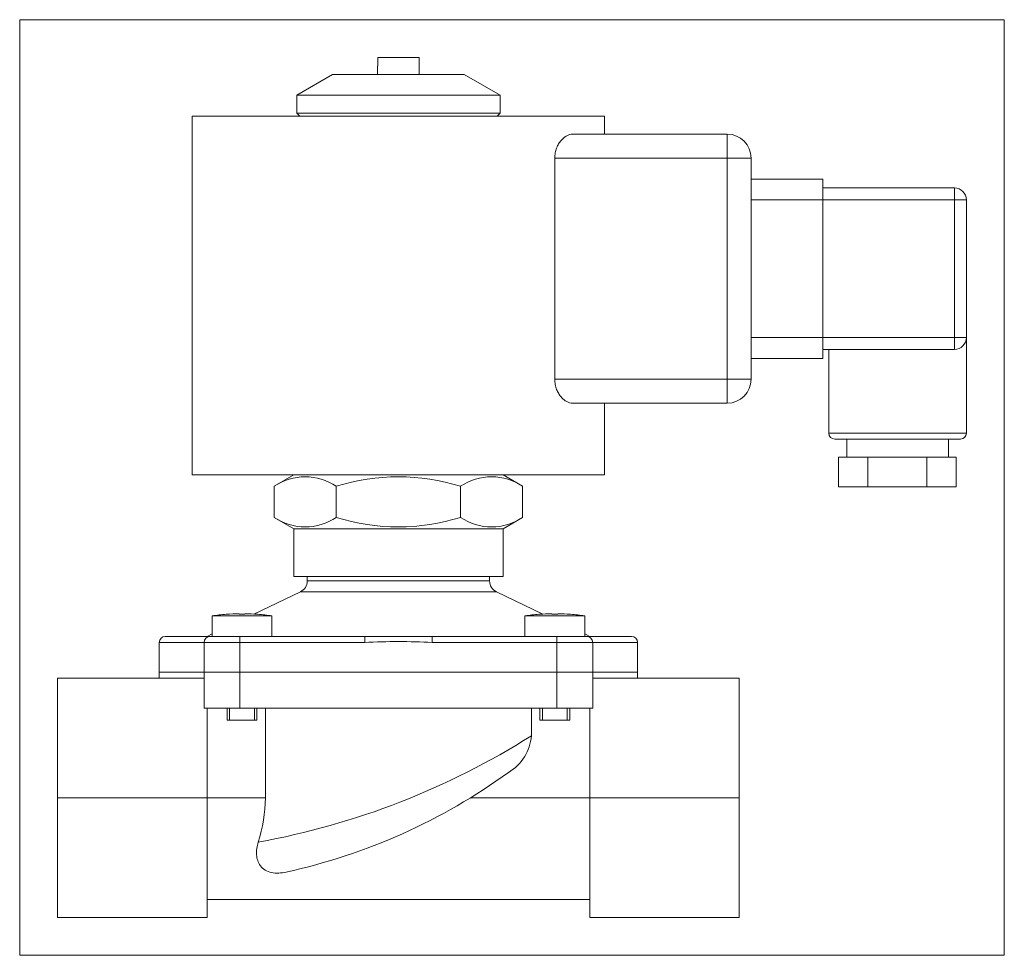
# Model space of a CAD drawing. Extents: x 0.85 to 7.34, y -0.17 to 5.99.
import ezdxf
from ezdxf.xclip import XClip

# ---------------------------------------------------------------- set-up
doc = ezdxf.new("R2010")
doc.units = 0
doc.header["$MEASUREMENT"] = 0
doc.header["$XCLIPFRAME"] = 2
doc.linetypes.add('HIDDEN2', pattern=[0.1875, 0.125, -0.0625])
doc.layers.get('0').update_dxf_attribs({"linetype": 'CONTINUOUS'})
for name, color, linetype in [('CEWKA_25', 7, 'CONTINUOUS'), ('KORPUS_MVPE_25', 7, 'CONTINUOUS'), ('W-008_WKRĘT_M4X1', 7, 'CONTINUOUS'), ('W-036M5X14KRZYŻ_', 7, 'CONTINUOUS'), ('WA_007_01_00_007', 7, 'CONTINUOUS'), ('WA_127_01_00_002', 7, 'CONTINUOUS'), ('WA_127_01_00_003', 7, 'CONTINUOUS')]:
    doc.layers.add(name, color=color, linetype=linetype)

# ---------------------------------------------------------------- blocks, each defined once
blk = doc.blocks.new('SE1')
at = {"layer": 'CEWKA_25', "color": 7, "linetype": 'CONTINUOUS', "lineweight": 0}
for p, q in [((1.989, 5.3526), (1.989, 2.9904)), ((1.989, 5.3526), (4.7055, 5.3526)), ((4.7055, 5.2344), (4.7055, 5.3526)), ((4.4937, 5.2344), (5.5126, 5.2344)), ((5.5126, 5.2344), (5.5126, 5.077)), ((4.3769, 3.6203), (4.3769, 5.077)), ((5.5126, 5.077), (4.3769, 5.077)), ((5.5126, 3.6203), (5.5126, 5.077)), ((5.6701, 5.077), (5.5126, 5.077)), ((5.6701, 5.077), (5.6701, 3.6203)), ((5.6701, 4.9392), (6.1425, 4.9392)), ((6.1425, 4.9392), (6.1425, 4.8014)), ((6.1425, 4.8801), (7.0087, 4.8801)), ((7.0087, 4.8801), (7.0087, 4.8014)), ((6.1425, 4.8014), (5.6701, 4.8014)), ((6.1425, 3.8959), (6.1425, 4.8014)), ((7.0087, 4.8014), (6.1425, 4.8014)), ((7.0874, 4.8014), (7.0087, 4.8014)), ((7.0087, 3.8959), (7.0087, 4.8014)), ((7.0874, 4.8014), (7.0874, 3.8959)), ((5.6701, 3.8959), (6.1425, 3.8959)), ((6.1425, 3.8959), (7.0087, 3.8959)), ((6.1425, 3.8959), (6.1425, 3.7581)), ((7.0874, 3.8959), (7.0087, 3.8959)), ((7.0087, 3.8959), (7.0087, 3.8171)), ((7.0874, 3.2659), (7.0874, 3.8959)), ((6.6347, 3.8171), (6.1425, 3.8171)), ((6.1819, 3.8171), (6.1819, 3.2659)), ((7.0087, 3.8171), (6.6347, 3.8171)), ((6.1425, 3.7581), (5.6701, 3.7581)), ((4.3769, 3.6203), (5.5126, 3.6203)), ((5.5126, 3.6203), (5.5126, 3.4628)), ((5.6701, 3.6203), (5.5126, 3.6203)), ((5.5126, 3.4628), (4.4937, 3.4628)), ((4.7055, 2.9904), (4.7055, 3.4628)), ((6.1819, 3.2659), (7.0874, 3.2659)), ((6.2213, 3.2266), (7.048, 3.2266)), ((6.3, 3.2266), (6.3, 3.1085)), ((6.9693, 3.1085), (6.9693, 3.2266)), ((6.4397, 3.1085), (6.2465, 3.1085)), ((6.2465, 2.9116), (6.2465, 3.1085)), ((6.6347, 3.1085), (6.4397, 3.1085)), ((6.4397, 2.9116), (6.4397, 3.1085)), ((6.8261, 3.1085), (6.6347, 3.1085)), ((6.9072, 3.1085), (6.8261, 3.1085)), ((6.8261, 2.9116), (6.8261, 3.1085)), ((6.9072, 3.1085), (6.9391, 3.1085)), ((7.0193, 3.1085), (6.9391, 3.1085)), ((7.0193, 2.9116), (7.0193, 3.1085)), ((1.989, 2.9904), (4.7055, 2.9904)), ((6.4397, 2.9116), (6.2465, 2.9116)), ((6.8261, 2.9116), (6.4397, 2.9116)), ((7.0193, 2.9116), (6.8261, 2.9116))]:
    blk.add_line(p, q, dxfattribs=at)
for centre, radius, start, end in [((5.5126, 5.077), 0.1575, 0, 90), ((7.0087, 4.8014), 0.0787, 0, 90), ((7.0087, 3.8959), 0.0787, 270, 360), ((5.5126, 3.6203), 0.1575, 270, 360), ((6.2213, 3.2659), 0.0394, 180, 270), ((7.048, 3.2659), 0.0394, 270, 360)]:
    blk.add_arc(centre, radius, start, end, dxfattribs=at)
for points, knots in [([(4.3769, 5.077), (4.3769, 5.0887), (4.378, 5.1001), (4.3812, 5.1167), (4.3825, 5.1222), (4.3855, 5.1328), (4.3873, 5.1379), (4.393, 5.1528), (4.3976, 5.1621), (4.4076, 5.1788), (4.413, 5.1863), (4.4245, 5.1999), (4.4306, 5.2059), (4.443, 5.2161), (4.4493, 5.2204), (4.4685, 5.2309), (4.4812, 5.2344), (4.4937, 5.2344)], [0, 0, 0, 0, 0.125, 0.125, 0.1875, 0.1875, 0.25, 0.25, 0.375, 0.375, 0.5, 0.5, 0.625, 0.625, 0.75, 0.75, 1, 1, 1, 1]), ([(4.4937, 3.4628), (4.4812, 3.4628), (4.4686, 3.4664), (4.4495, 3.4767), (4.4431, 3.4811), (4.4308, 3.4912), (4.4248, 3.4971), (4.4133, 3.5106), (4.4077, 3.5182), (4.3977, 3.535), (4.3932, 3.5441), (4.3854, 3.5641), (4.3823, 3.5746), (4.3781, 3.5969), (4.3769, 3.6086), (4.3769, 3.6203)], [0, 0, 0, 0, 0.25, 0.25, 0.375, 0.375, 0.5, 0.5, 0.625, 0.625, 0.75, 0.75, 0.875, 0.875, 1, 1, 1, 1])]:
    blk.add_open_spline(points, degree=3, knots=knots, dxfattribs=at)
at = {"layer": 'KORPUS_MVPE_25', "color": 7, "linetype": 'CONTINUOUS', "lineweight": 0}
for p, q in [((1.7724, 1.6911), (1.7724, 1.6518)), ((2.0677, 1.6911), (2.3039, 1.6911)), ((2.0677, 1.4549), (2.0677, 1.6911)), ((2.3039, 1.6911), (4.3906, 1.6911)), ((2.3039, 1.4549), (2.3039, 1.6911)), ((4.3906, 1.6911), (4.6268, 1.6911)), ((4.3906, 1.4549), (4.3906, 1.6911)), ((4.6268, 1.4549), (4.6268, 1.6911)), ((4.9221, 1.6518), (4.9221, 1.6911)), ((1.1032, 0.8644), (1.1032, 1.6518)), ((2.0677, 1.6518), (1.1032, 1.6518)), ((4.6268, 1.6518), (5.5913, 1.6518)), ((5.5913, 1.6518), (5.5913, 0.8644)), ((2.0677, 1.4549), (2.3039, 1.4549)), ((2.0874, 0.8644), (2.0874, 1.4549)), ((2.3039, 1.4549), (4.3906, 1.4549)), ((2.4713, 0.8644), (2.4713, 1.4549)), ((4.2232, 1.4549), (4.2232, 1.273)), ((4.3906, 1.4549), (4.6268, 1.4549)), ((4.6071, 1.4549), (4.6071, 0.8644)), ((1.1032, 0.8644), (1.1032, 0.077)), ((2.0874, 0.8644), (1.1032, 0.8644)), ((2.0874, 0.8644), (2.0874, 0.077)), ((2.0874, 0.8644), (2.4713, 0.8644)), ((3.8225, 0.8644), (4.6071, 0.8644)), ((4.6071, 0.8644), (4.6071, 0.077)), ((4.6071, 0.8644), (5.5913, 0.8644)), ((5.5913, 0.8644), (5.5913, 0.077)), ((2.0874, 0.1951), (4.6071, 0.1951)), ((1.1032, 0.077), (2.0874, 0.077)), ((4.6071, 0.077), (5.5913, 0.077))]:
    blk.add_line(p, q, dxfattribs=at)
for centre, radius, start, end in [((1.53, 5.5301), 5.0375, 280.2225, 302.31886), ((3.9072, 1.3019), 0.3173, 301.41033, 354.76729), ((1.7648, 4.2208), 3.937, 282.35862, 305.8858), ((1.5167, 0.8695), 0.9546, 341.88066, 359.69478)]:
    blk.add_arc(centre, radius, start, end, dxfattribs=at)
blk.add_open_spline([(2.424, 0.5726), (2.4151, 0.5443), (2.4112, 0.5166), (2.4152, 0.4626), (2.4231, 0.4372), (2.4546, 0.3951), (2.48, 0.3784), (2.542, 0.3653), (2.5762, 0.3682), (2.6074, 0.375)], degree=3, knots=[0, 0, 0, 0, 0.25, 0.25, 0.5, 0.5, 0.75, 0.75, 1, 1, 1, 1], dxfattribs=at)
at = {"layer": 'W-008_WKRĘT_M4X1', "color": 7, "linetype": 'CONTINUOUS', "lineweight": 0}
for p, q in [((3.2109, 5.6833), (3.2109, 5.7384)), ((3.4836, 5.7384), (3.2109, 5.7384)), ((3.4836, 5.6833), (3.4836, 5.7384)), ((3.2095, 5.6833), (3.2109, 5.6833)), ((3.2095, 5.6833), (3.2095, 5.6281)), ((3.4836, 5.6833), (3.485, 5.6833)), ((3.485, 5.6281), (3.485, 5.6833))]:
    blk.add_line(p, q, dxfattribs=at)
at = {"layer": 'W-036M5X14KRZYŻ_', "color": 7, "linetype": 'CONTINUOUS', "lineweight": 0}
for p, q in [((2.2975, 2.0728), (2.2975, 2.0767)), ((2.3369, 2.0767), (2.3369, 2.0728)), ((4.3576, 2.0728), (4.3576, 2.0767)), ((4.397, 2.0767), (4.397, 2.0728)), ((2.1204, 2.062), (2.1204, 1.9274)), ((2.1204, 2.062), (2.5141, 2.062)), ((2.2148, 2.0728), (2.2129, 2.0728)), ((2.3369, 2.0728), (2.2975, 2.0728)), ((2.4197, 2.0728), (2.4215, 2.0728)), ((2.5141, 1.9274), (2.5141, 2.062)), ((4.1804, 2.062), (4.1804, 1.9274)), ((4.1804, 2.062), (4.5741, 2.062)), ((4.2748, 2.0728), (4.273, 2.0728)), ((4.397, 2.0728), (4.3576, 2.0728)), ((4.4797, 2.0728), (4.4816, 2.0728)), ((4.5741, 1.9274), (4.5741, 2.062)), ((2.2188, 1.4549), (2.2188, 1.3762)), ((2.4156, 1.3762), (2.4156, 1.4549)), ((4.2789, 1.4549), (4.2789, 1.3762)), ((4.4757, 1.3762), (4.4757, 1.4549)), ((2.2188, 1.3762), (2.4156, 1.3762)), ((4.2789, 1.3762), (4.4757, 1.3762))]:
    blk.add_line(p, q, dxfattribs=at)
at = {"layer": 'W-036M5X14KRZYŻ_', "color": 7, "linetype": 'HIDDEN2', "lineweight": 0}
for p, q in [((2.2358, 1.3762), (2.2358, 1.4549)), ((2.3986, 1.3762), (2.3986, 1.4549)), ((4.2959, 1.3762), (4.2959, 1.4549)), ((4.4587, 1.3762), (4.4587, 1.4549))]:
    blk.add_line(p, q, dxfattribs=at)
at = {"layer": 'W-036M5X14KRZYŻ_', "color": 7, "linetype": 'CONTINUOUS', "lineweight": 0}
for centre, radius, start, end in [((2.3172, 0.7755), 1.3013, 90.86674, 94.51571), ((2.3172, 0.7755), 1.3013, 85.48429, 89.13326), ((4.3773, 0.7755), 1.3013, 90.86674, 94.51571), ((4.3773, 0.7755), 1.3013, 85.48429, 89.13326), ((2.3172, 0.7755), 1.3015, 94.59795, 98.69946), ((2.3172, 0.7755), 1.3015, 81.30054, 85.40205), ((4.3773, 0.7755), 1.3015, 94.59795, 98.69946), ((4.3773, 0.7755), 1.3015, 81.30054, 85.40205)]:
    blk.add_arc(centre, radius, start, end, dxfattribs=at)
at = {"layer": 'WA_007_01_00_007', "color": 7, "linetype": 'CONTINUOUS', "lineweight": 0}
for p, q in [((2.9142, 5.6281), (2.678, 5.4918)), ((2.9142, 5.6281), (3.7803, 5.6281)), ((4.0165, 5.4918), (3.7803, 5.6281)), ((2.678, 5.4918), (4.0165, 5.4918)), ((2.678, 5.4918), (2.678, 5.3722)), ((4.0165, 5.3722), (4.0165, 5.4918)), ((4.0165, 5.3722), (2.678, 5.3722)), ((2.678, 5.3722), (2.6976, 5.3526)), ((3.9969, 5.3526), (4.0165, 5.3722))]:
    blk.add_line(p, q, dxfattribs=at)
at = {"layer": 'WA_127_01_00_002', "color": 7, "linetype": 'CONTINUOUS', "lineweight": 0}
for p, q in [((2.7469, 2.3211), (2.7469, 2.292)), ((3.9476, 2.292), (2.7469, 2.292)), ((3.9476, 2.292), (3.9476, 2.3211)), ((2.7021, 2.2209), (2.3954, 2.0745)), ((2.7021, 2.2209), (3.9924, 2.2209)), ((4.2991, 2.0745), (3.9924, 2.2209)), ((1.7724, 1.888), (2.0677, 1.888)), ((1.7724, 1.888), (1.7724, 1.6911)), ((2.1071, 1.9274), (1.8118, 1.9274)), ((2.3039, 1.888), (2.0677, 1.888)), ((2.0677, 1.6911), (2.0677, 1.888)), ((2.1204, 1.9431), (2.0874, 1.9274)), ((2.1071, 1.9274), (2.3039, 1.9274)), ((2.3039, 1.9274), (3.1254, 1.9274)), ((2.3039, 1.9274), (2.3039, 1.888)), ((3.1254, 1.888), (2.3039, 1.888)), ((2.3039, 1.6911), (2.3039, 1.888)), ((3.1254, 1.9274), (3.1254, 1.888)), ((3.5691, 1.9274), (3.1254, 1.9274)), ((3.5691, 1.9274), (3.5691, 1.888)), ((3.5691, 1.9274), (4.3906, 1.9274)), ((4.3906, 1.888), (3.5691, 1.888)), ((4.3906, 1.9274), (4.3906, 1.888)), ((4.3906, 1.9274), (4.5874, 1.9274)), ((4.3906, 1.6911), (4.3906, 1.888)), ((4.6268, 1.888), (4.3906, 1.888)), ((4.6071, 1.9274), (4.5741, 1.9431)), ((4.5874, 1.9274), (4.8827, 1.9274)), ((4.9221, 1.888), (4.6268, 1.888)), ((4.6268, 1.6911), (4.6268, 1.888)), ((4.9221, 1.6911), (4.9221, 1.888)), ((1.7724, 1.6911), (2.0677, 1.6911)), ((2.3039, 1.6911), (2.0677, 1.6911)), ((4.3906, 1.6911), (2.3039, 1.6911)), ((4.6268, 1.6911), (4.3906, 1.6911)), ((4.9221, 1.6911), (4.6268, 1.6911))]:
    blk.add_line(p, q, dxfattribs=at)
for centre, radius, start, end in [((2.6681, 2.292), 0.0787, 295.5297, 360), ((4.0264, 2.292), 0.0787, 180, 244.4703), ((1.8118, 1.888), 0.0394, 90, 180), ((2.1071, 1.888), 0.0394, 90, 180), ((3.3473, -3.1126), 5.0055, 87.45986, 92.54014), ((4.5874, 1.888), 0.0394, 0, 90), ((4.8827, 1.888), 0.0394, 0, 90)]:
    blk.add_arc(centre, radius, start, end, dxfattribs=at)
at = {"layer": 'WA_127_01_00_003', "color": 7, "linetype": 'CONTINUOUS', "lineweight": 0}
for p, q in [((2.6583, 2.9904), (2.529, 2.9157)), ((4.1655, 2.9157), (4.0362, 2.9904)), ((2.529, 2.7107), (2.529, 2.9157)), ((2.9381, 2.7107), (2.9381, 2.9157)), ((3.7564, 2.7107), (3.7564, 2.9157)), ((4.1655, 2.7107), (4.1655, 2.9157)), ((2.529, 2.7107), (2.6583, 2.636)), ((4.0362, 2.636), (4.1655, 2.7107)), ((2.6583, 2.636), (4.0362, 2.636)), ((2.6583, 2.636), (2.6583, 2.3211)), ((4.0362, 2.3211), (4.0362, 2.636)), ((2.6583, 2.3211), (4.0362, 2.3211))]:
    blk.add_line(p, q, dxfattribs=at)
for centre, radius, start, end in [((2.7335, 2.6136), 0.3649, 55.89825, 124.10175), ((3.3473, 1.6139), 1.3646, 72.5523, 107.4477), ((3.961, 2.6136), 0.3649, 55.89825, 124.10175), ((2.7335, 3.0128), 0.3649, 235.89825, 304.10175), ((3.3473, 4.0125), 1.3646, 252.5523, 287.4477), ((3.961, 3.0128), 0.3649, 235.89825, 304.10175)]:
    blk.add_arc(centre, radius, start, end, dxfattribs=at)

msp = doc.modelspace()

# ---------------------------------------------------------------- block references
at = {"color": 0, "lineweight": 0}
ref = msp.add_blockref('SE1', (0, 0), dxfattribs=at)
XClip(ref).set_block_clipping_path([(0.8531564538, -0.1730349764), (7.3374082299, 5.9883825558)])
ref.dxf.unprotected_set("ltscale", 0)

doc.saveas('drawing.dxf')
